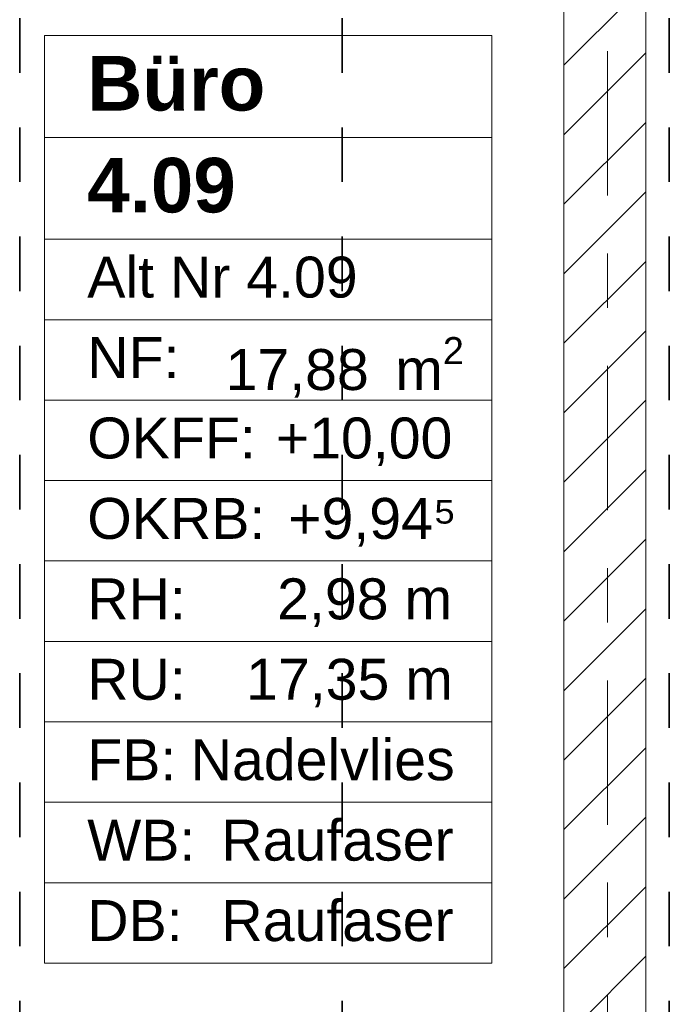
# Model space of a CAD drawing. Header units: metres. Extents: x -3.6 to 84.5, y -11 to 16.8.
# Tile 103 of 229: x 28.3 to 29.4, y 11 to 12.8. Entities that reach past the tile are written whole.
import ezdxf

# ---------------------------------------------------------------- set-up
doc = ezdxf.new("R2010")
doc.units = ezdxf.units.M
doc.header["$MEASUREMENT"] = 0
for name, pattern in [('Achse', [0.2, 0.1, -0.05, 0, -0.05]), ('Strichlinie doppelt', [0.546806, 0.264583, -0.105833, 0.070556, -0.105833]), ('Wipeout_Contour', [1, 0, -1])]:
    doc.linetypes.add(name, pattern=pattern)
for name, color, linetype in [('155 - Bemaßung_ Beschriftung.Ausbau - Deckenelemente', 7, 'Continuous'), ('401 - Zone.Raum_ Raumbegrenzung_ Whg.', 7, 'Continuous'), ('451 - Universal.Achsen Raster', 7, 'Continuous'), ('605 - Struktur.Wand Innen', 7, 'Continuous')]:
    doc.layers.add(name, color=color, linetype=linetype)
doc.styles.add('ERSTELLTER_STIL_1', font='txt')
doc.styles.add('ERSTELLTER_STIL_2', font='txt')

msp = doc.modelspace()

# ---------------------------------------------------------------- linework, layer by layer
at = {"layer": '155 - Bemaßung_ Beschriftung.Ausbau - Deckenelemente', "color": 7, "linetype": 'Achse', "lineweight": 35}
for p, q in [((28.254, 12.99), (28.254, 8.51)), ((28.844, 12.99), (28.844, 8.51)), ((29.443, 12.99), (29.443, 8.51))]:
    msp.add_line(p, q, dxfattribs=at)
at = {"layer": '401 - Zone.Raum_ Raumbegrenzung_ Whg.', "color": 7, "linetype": 'Continuous', "lineweight": 9}
for p, q in [((29.1179, 12.7583), (28.2991, 12.7583)), ((28.2991, 12.7583), (28.2991, 11.0591)), ((28.2991, 12.7583), (29.1179, 12.7583)), ((28.2991, 12.5716), (28.2991, 12.7583)), ((29.1179, 11.0591), (29.1179, 12.7583)), ((29.1179, 12.7583), (29.1179, 12.5716)), ((29.1179, 12.5716), (28.2991, 12.5716)), ((28.2991, 12.5716), (29.1179, 12.5716)), ((28.2991, 12.385), (28.2991, 12.5716)), ((29.1179, 12.5716), (29.1179, 12.385)), ((29.1179, 12.385), (28.2991, 12.385)), ((28.2991, 12.385), (29.1179, 12.385)), ((28.2991, 12.2377), (28.2991, 12.385)), ((29.1179, 12.385), (29.1179, 12.2377)), ((29.1179, 12.2377), (28.2991, 12.2377)), ((28.2991, 12.2377), (29.1179, 12.2377)), ((28.2991, 12.0904), (28.2991, 12.2377)), ((29.1179, 12.2377), (29.1179, 12.0904)), ((29.1179, 12.0904), (28.2991, 12.0904)), ((28.2991, 12.0904), (29.1179, 12.0904)), ((28.2991, 11.9431), (28.2991, 12.0904)), ((29.1179, 12.0904), (29.1179, 11.9431)), ((29.1179, 11.9431), (28.2991, 11.9431)), ((28.2991, 11.9431), (29.1179, 11.9431)), ((28.2991, 11.7958), (28.2991, 11.9431)), ((29.1179, 11.9431), (29.1179, 11.7958)), ((29.1179, 11.7958), (28.2991, 11.7958)), ((28.2991, 11.7958), (29.1179, 11.7958)), ((28.2991, 11.6484), (28.2991, 11.7958)), ((29.1179, 11.7958), (29.1179, 11.6484)), ((29.1179, 11.6484), (28.2991, 11.6484)), ((28.2991, 11.6484), (29.1179, 11.6484)), ((28.2991, 11.5011), (28.2991, 11.6484)), ((29.1179, 11.6484), (29.1179, 11.5011)), ((29.1179, 11.5011), (28.2991, 11.5011)), ((28.2991, 11.5011), (29.1179, 11.5011)), ((28.2991, 11.3538), (28.2991, 11.5011)), ((29.1179, 11.5011), (29.1179, 11.3538)), ((29.1179, 11.3538), (28.2991, 11.3538)), ((28.2991, 11.3538), (29.1179, 11.3538)), ((28.2991, 11.2065), (28.2991, 11.3538)), ((29.1179, 11.3538), (29.1179, 11.2065)), ((29.1179, 11.2065), (28.2991, 11.2065)), ((28.2991, 11.2065), (29.1179, 11.2065)), ((28.2991, 11.0591), (28.2991, 11.2065)), ((29.1179, 11.2065), (29.1179, 11.0591)), ((28.2991, 11.0591), (29.1179, 11.0591)), ((29.1179, 11.0591), (28.2991, 11.0591))]:
    msp.add_line(p, q, dxfattribs=at)

# ---------------------------------------------------------------- texts
at = {"layer": '401 - Zone.Raum_ Raumbegrenzung_ Whg.', "color": 7, "lineweight": 9, "attachment_point": 1}
for s, insert, char_height, style in [('\\A1;{\\pqj;\\pt0;\\fArial|b1|i0|c0|p38;}', (29.0394, 12.7435), 0.1, 'ERSTELLTER_STIL_1'), ('\\A1;{\\pqj;\\pt0;\\fArial|b1|i0|c0|p38;Büro}', (28.3776, 12.7207), 0.1, 'ERSTELLTER_STIL_1'), ('\\A1;{\\pqj;\\pt0;\\fArial|b1|i0|c0|p38;}', (29.0394, 12.5569), 0.1, 'ERSTELLTER_STIL_1'), ('\\A1;{\\pql;\\pt0;\\fArial|b1|i0|c0|p38;4.09}', (28.3776, 12.5341), 0.1, 'ERSTELLTER_STIL_1'), ('\\A1;{\\pqj;\\pt0;\\fArial|b0|i0|c0|p38;Alt Nr 4.09}', (28.3776, 12.3532), 0.075, 'ERSTELLTER_STIL_2'), ('\\A1;{\\pqj;\\pt0;\\fArial|b0|i0|c0|p38;}', (29.0394, 12.3703), 0.075, 'ERSTELLTER_STIL_2'), ('\\A1;{\\pqj;\\pt0;\\fArial|b0|i0|c0|p38;NF: }', (28.3776, 12.2058), 0.075, 'ERSTELLTER_STIL_2'), ('\\A1;{\\pql;\\pt0,0.05;\\fArial|b0|i0|c0|p38;17,88\\fArial|b0|i0|c0|p38;\\A1{\\H.66x;\\S^  ;}\\fArial|b0|i0|c0|p38; m\\fArial|b0|i0|c0|p38;\\A1{\\H.66x;\\S2^  ;}}', (28.6308, 12.2058), 0.075, 'ERSTELLTER_STIL_2'), ('\\A1;{\\pqj;\\pt0;\\fArial|b0|i0|c0|p38;OKFF: }', (28.3776, 12.0585), 0.075, 'ERSTELLTER_STIL_2'), ('\\A1;{\\pqj;\\pt0;\\fArial|b0|i0|c0|p38;+10,00}', (28.7226, 12.0585), 0.075, 'ERSTELLTER_STIL_2'), ('\\A1;{\\pqj;\\pt0;\\fArial|b0|i0|c0|p38;+9,94⁵}', (28.7452, 11.9112), 0.075, 'ERSTELLTER_STIL_2'), ('\\A1;{\\pqj;\\pt0;\\fArial|b0|i0|c0|p38;OKRB: }', (28.3776, 11.9112), 0.075, 'ERSTELLTER_STIL_2'), ('\\A1;{\\pqj;\\pt0;\\fArial|b0|i0|c0|p38;RH: }', (28.3776, 11.7639), 0.075, 'ERSTELLTER_STIL_2'), ('\\A1;{\\pqj;\\pt0;\\fArial|b0|i0|c0|p38;2,98 m}', (28.7253, 11.7639), 0.075, 'ERSTELLTER_STIL_2'), ('\\A1;{\\pqj;\\pt0;\\fArial|b0|i0|c0|p38;RU: }', (28.3776, 11.6166), 0.075, 'ERSTELLTER_STIL_2'), ('\\A1;{\\pqj;\\pt0;\\fArial|b0|i0|c0|p38;17,35 m}', (28.6684, 11.6166), 0.075, 'ERSTELLTER_STIL_2'), ('\\A1;{\\pqj;\\pt0;\\fArial|b0|i0|c0|p38;Nadelvlies}', (28.5669, 11.4692), 0.075, 'ERSTELLTER_STIL_2'), ('\\A1;{\\pqj;\\pt0;\\fArial|b0|i0|c0|p38;FB: }', (28.3776, 11.4692), 0.075, 'ERSTELLTER_STIL_2'), ('\\A1;{\\pqj;\\pt0;\\fArial|b0|i0|c0|p38;Raufaser}', (28.6231, 11.3219), 0.075, 'ERSTELLTER_STIL_2'), ('\\A1;{\\pqj;\\pt0;\\fArial|b0|i0|c0|p38;WB: }', (28.3776, 11.3219), 0.075, 'ERSTELLTER_STIL_2'), ('\\A1;{\\pqj;\\pt0;\\fArial|b0|i0|c0|p38;Raufaser}', (28.6231, 11.1746), 0.075, 'ERSTELLTER_STIL_2'), ('\\A1;{\\pqj;\\pt0;\\fArial|b0|i0|c0|p38;DB: }', (28.3776, 11.1746), 0.075, 'ERSTELLTER_STIL_2')]:
    msp.add_mtext(s, dxfattribs=dict(at, insert=insert, char_height=char_height, style=style))

# ---------------------------------------------------------------- wipeouts: each hides what was drawn before it
at = {"color": 254, "linetype": 'Wipeout_Contour', "lineweight": 0, "ltscale": 125.24376}
msp.add_wipeout([(29.4, 13), (29.25, 13), (29.25, 8.6), (29.4, 8.6)], dxfattribs=at).dxf.layer = '605 - Struktur.Wand Innen'

# ---------------------------------------------------------------- next in the draw order: hatches: boundary and pattern name
at = {"layer": '605 - Struktur.Wand Innen', "linetype": 'Continuous', "lineweight": 0, "true_color": 0x000000}
h = msp.add_hatch(dxfattribs=at)
h.set_pattern_fill('MW_Ziegel_0001', color=18, style=0, pattern_type=2)
h.set_pattern_definition([(45, (0, 0), (-0.0636396, 0.0636396), [])])
h.paths.add_polyline_path([(29.4, 13), (29.25, 13), (29.25, 8.6), (29.4, 8.6)])

# ---------------------------------------------------------------- next in the draw order: linework, layer by layer
at = {"layer": '451 - Universal.Achsen Raster', "color": 160, "linetype": 'Strichlinie doppelt', "lineweight": 9, "true_color": 0x3232ff}
msp.add_line((29.33, -10.585), (29.33, 16.355), dxfattribs=at)
at = {"layer": '605 - Struktur.Wand Innen', "color": 7, "linetype": 'Continuous', "lineweight": 18, "flags": 128}
for points in [[(29.25, 13), (29.25, 8.6)], [(29.4, 8.6), (29.4, 13)]]:
    msp.add_lwpolyline(points, dxfattribs=at)

doc.saveas('drawing.dxf')
